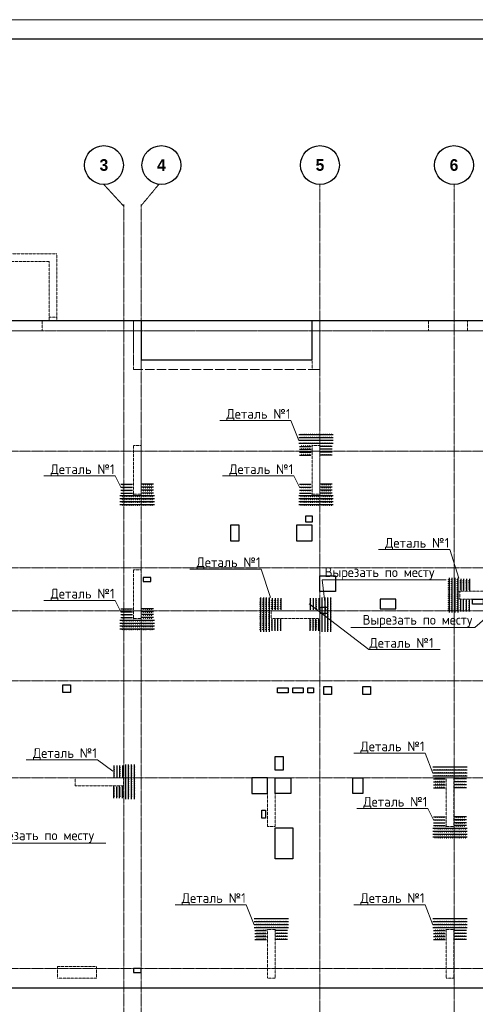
# Model space of a CAD drawing. Header units: millimetres. Extents: x -386473 to 311666, y -59273 to 291770.
# Tile 124 of 132: x 210694 to 222421, y 12628 to 37946. Entities that reach past the tile are written whole.
import ezdxf
from ezdxf import colors
from ezdxf.entities.mleader import LeaderData, LeaderLine
from ezdxf.math import Vec2, Vec3

# ---------------------------------------------------------------- set-up
doc = ezdxf.new("R2010")
doc.units = ezdxf.units.MM
for name, pattern in [('______5', [1100, 800, -100, 100, -100]), ('ACAD_ISO02W100', [15, 12, -3]), ('DASHED', [7, 5, -2, 0]), ('осевая', [50.8, 31.75, -6.35, 6.35, -6.35])]:
    doc.linetypes.add(name, pattern=pattern)
for name, color, linetype, lineweight in [('ВК_отверстия в полу размеры', 7, 'Continuous', 5), ('Оси', 40, '______5', 18), ('осн.сетка', 4, 'Continuous', 60), ('Перекрытие ж_бетон', 1, 'Continuous', 30), ('подоснова', 151, 'Continuous', 5), ('размер', 1, 'Continuous', 25), ('РАЗМЕРЫ', 1, 'Continuous', 9), ('ТОНКИЕ', 7, 'Continuous', 9), ('Э_отверстия', 2, 'Continuous', 100)]:
    doc.layers.add(name, color=color, linetype=linetype, lineweight=lineweight)
doc.layers.add('Клапаны_для_электрика', color=7, linetype='Continuous', plot=False)
doc.layers.add('Колонна_ бетон', color=7, linetype='Continuous', lineweight=50, true_color=0xb4b496)
doc.layers.add('ТОЛСТЫЕ_ОСНОВНЫЕ', color=6, linetype='Continuous')
doc.styles.add('Century Gothic', font='GOTHIC.TTF')
doc.styles.add('GOST-2.304_Type-B', font='GOST_Common.ttf')

# ---------------------------------------------------------------- blocks, each defined once
blk = doc.blocks.new('NSY101')
at = {"color": 0, "linetype": 'ByBlock', "lineweight": -2}
blk.add_circle((0, 0), 50, dxfattribs=at)
blk = doc.blocks.new('СЛОЖНЫЙ_ОБЪЕКТ_1')
at = {"layer": 'Оси', "color": 16, "linetype": 'Continuous', "lineweight": 25, "transparency": 33554687, "xscale": 9.999999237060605, "yscale": 9.999999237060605, "zscale": 9.999999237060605}
blk.add_blockref('NSY101', (18063, -989), dxfattribs=at)
at = {"layer": 'Оси', "color": 16, "linetype": 'Continuous', "lineweight": 25, "transparency": 33554687, "insert": (18063, -989), "char_height": 300, "width": 385, "attachment_point": 5, "style": 'Century Gothic'}
blk.add_mtext('\\A1;{\\fCentury Gothic|i0|b1;\\H300.000000;\\W1.000000;\\C16;5}\\P', dxfattribs=at)
blk = doc.blocks.new('СЛОЖНЫЙ_ОБЪЕКТ_2')
at = {"layer": 'Оси', "color": 16, "linetype": 'Continuous', "lineweight": 25, "transparency": 33554687, "xscale": 9.999999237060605, "yscale": 9.999999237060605, "zscale": 9.999999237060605}
blk.add_blockref('NSY101', (21513, -989), dxfattribs=at)
at = {"layer": 'Оси', "color": 16, "linetype": 'Continuous', "lineweight": 25, "transparency": 33554687, "insert": (21513, -989), "char_height": 300, "width": 385, "attachment_point": 5, "style": 'Century Gothic'}
blk.add_mtext('\\A1;{\\fCentury Gothic|i0|b1;\\H300.000000;\\W1.000000;\\C16;6}\\P', dxfattribs=at)
blk = doc.blocks.new('СЛОЖНЫЙ_ОБЪЕКТ_44')
at = {"layer": 'Оси', "color": 16, "linetype": 'Continuous', "lineweight": 25, "transparency": 33554687, "xscale": 9.999999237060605, "yscale": 9.999999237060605, "zscale": 9.999999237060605}
blk.add_blockref('NSY101', (12503, -989), dxfattribs=at)
at = {"layer": 'Оси', "color": 16, "linetype": 'Continuous', "lineweight": 25, "transparency": 33554687, "insert": (12503, -989), "char_height": 300, "width": 385, "attachment_point": 5, "style": 'Century Gothic'}
blk.add_mtext('\\A1;{\\fCentury Gothic|i0|b1;\\H300.000000;\\W1.000000;\\C16;3}\\P', dxfattribs=at)
blk = doc.blocks.new('СЛОЖНЫЙ_ОБЪЕКТ_45')
at = {"layer": 'Оси', "color": 16, "linetype": 'Continuous', "lineweight": 25, "transparency": 33554687, "xscale": 9.999999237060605, "yscale": 9.999999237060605, "zscale": 9.999999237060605}
blk.add_blockref('NSY101', (13983, -989), dxfattribs=at)
at = {"layer": 'Оси', "color": 16, "linetype": 'Continuous', "lineweight": 25, "transparency": 33554687, "insert": (13983, -989), "char_height": 300, "width": 385, "attachment_point": 5, "style": 'Century Gothic'}
blk.add_mtext('\\A1;{\\fCentury Gothic|i0|b1;\\H300.000000;\\W1.000000;\\C16;4}\\P', dxfattribs=at)
blk = doc.blocks.new('оси2')
at = {"layer": 'Оси', "color": 16, "linetype": 'осевая', "lineweight": 0, "ltscale": 0.25, "transparency": 33554687}
for p, q in [((991435, 5465.4), (991945.5, 4911.3)), ((992845, 5465.4), (992395.5, 4924.1)), ((996995.5, 5465.4), (996995.5, -20739.3)), ((1000445.5, 5465.4), (1000445.5, -20739.3)), ((991945.5, 4955.2), (991945.5, -20287.7)), ((992395.5, 4955.2), (992395.5, -20293.6)), ((979200, 1707.1), (1032582.1, 1707.1)), ((979200, -1392.9), (1032582.1, -1392.9)), ((979200, -4392.9), (1032582.1, -4392.9)), ((979200, -5492.9), (1032582.1, -5492.9)), ((979200, -7292.9), (1032582.1, -7292.9)), ((979200, -9792.9), (1032582.1, -9792.9)), ((979200, -14692.9), (1032582.1, -14692.9))]:
    blk.add_line(p, q, dxfattribs=at)
at = {"layer": 'Оси', "color": 16, "linetype": 'Continuous', "lineweight": 25, "transparency": 33554687}
for name in ['СЛОЖНЫЙ_ОБЪЕКТ_44', 'СЛОЖНЫЙ_ОБЪЕКТ_45', 'СЛОЖНЫЙ_ОБЪЕКТ_1', 'СЛОЖНЫЙ_ОБЪЕКТ_2']:
    blk.add_blockref(name, (978932, 6954.9), dxfattribs=at)
blk = doc.blocks.new('стены подвала')
at = {"layer": 'Колонна_ бетон', "color": 252, "linetype": 'DASHED', "lineweight": 0, "ltscale": 0.3, "true_color": 0x939598, "transparency": 33554687}
for p, q in [((-191317, -8295, 160), (-198017, -8295, -200)), ((-191317, -10025, 160), (-191317, -8295, 160)), ((-191317, -8295, 160), (-191317, -8295, 160)), ((-197817, -8495, -200), (-191517, -8495, 160)), ((-191517, -8495, 160), (-191517, -8495, 160)), ((-191517, -8495, 160), (-191517, -10025, 160)), ((-191317, -9775, 160), (-191317, -9775, 160)), ((-150847, -10025, 160), (-198397, -10025, 160)), ((-191697, -10275, 160), (-191697, -10025, 160)), ((-191697, -10025, 160), (-191697, -10025, 160)), ((-191317, -9925, 160), (-191517, -9925, 160)), ((-191517, -9925, 160), (-191517, -9925, 160)), ((-191517, -10025, 160), (-191517, -10025, 160)), ((-191317, -9925, 160), (-191317, -9925, 160)), ((-191317, -10025, 160), (-191317, -10025, 160)), ((-189347, -11275, 160), (-189347, -10025, 160)), ((-189347, -10025, 160), (-189347, -10025, 160)), ((-184547, -10025, 160), (-184547, -11275, 160)), ((-184547, -10025, 160), (-184547, -10025, 160)), ((-189347, -10275, 160), (-197897, -10275, 160)), ((-191697, -10275, 160), (-191697, -10275, 160)), ((-189347, -10275, 160), (-189347, -10275, 160)), ((-184747, -10275, 160), (-189147, -10275, 160)), ((-189147, -10275, 160), (-189147, -11275, 160)), ((-189147, -10275, 160), (-189147, -10275, 160)), ((-184747, -10275, 160), (-184747, -10275, 160)), ((-184747, -10275, 160), (-184747, -11275, 160)), ((-184547, -10275, 160), (-184547, -10275, 160)), ((-178247, -10275, 160), (-184547, -10275, 160)), ((-189147, -11275, 160), (-189347, -11275, 160)), ((-189347, -11275, 160), (-189347, -11275, 160)), ((-189147, -11275, 160), (-189147, -11275, 160)), ((-184747, -11275, 160), (-184747, -11275, 160)), ((-184547, -11275, 160), (-184747, -11275, 160)), ((-184547, -11275, 160), (-184547, -11275, 160)), ((-189147, -13225, 160), (-189347, -13225, 160)), ((-189347, -13225, 160), (-189347, -13225, 160)), ((-189347, -13225, 160), (-189347, -14475, 160)), ((-189147, -13225, 160), (-189147, -13225, 160)), ((-189147, -14475, 160), (-189147, -13225, 160)), ((-184747, -13225, 160), (-184747, -13225, 160)), ((-184747, -14475, 160), (-184747, -13225, 160)), ((-184547, -13225, 160), (-184747, -13225, 160)), ((-184547, -13225, 160), (-184547, -13225, 160)), ((-184547, -13225, 160), (-184547, -14475, 160)), ((-189347, -14475, 160), (-189147, -14475, 160)), ((-189347, -14475, 160), (-189347, -14475, 160)), ((-189147, -14475, 160), (-189147, -14475, 160)), ((-184747, -14475, 160), (-184747, -14475, 160)), ((-184747, -14475, 160), (-184547, -14475, 160)), ((-184547, -14475, 160), (-184547, -14475, 160)), ((-189147, -16425, 160), (-189347, -16425, 160)), ((-189347, -16425, 160), (-189347, -16425, 160)), ((-189347, -17675, 160), (-189347, -16425, 160)), ((-189147, -16425, 160), (-189147, -16425, 160)), ((-189147, -17675, 160), (-189147, -16425, 160)), ((-180947, -17175, 160), (-180947, -16975, 160)), ((-180947, -16975, 160), (-180947, -16975, 160)), ((-179697, -16975, 160), (-180947, -16975, 160)), ((-180947, -17175, 160), (-179697, -17175, 160)), ((-180947, -17175, 160), (-180947, -17175, 160)), ((-189347, -17675, 160), (-189147, -17675, 160)), ((-189347, -17675, 160), (-189347, -17675, 160)), ((-189147, -17675, 160), (-189147, -17675, 160)), ((-185797, -17475, 160), (-185797, -17475, 160)), ((-185797, -17675, 160), (-185797, -17475, 160)), ((-185797, -17475, 160), (-184547, -17475, 160)), ((-185797, -17675, 160), (-184547, -17675, 160)), ((-185797, -17675, 160), (-185797, -17675, 160)), ((-184547, -17475, 160), (-184547, -17475, 160)), ((-184547, -17475, 160), (-184547, -17675, 160)), ((-184547, -17675, 160), (-184547, -17675, 160)), ((-190847, -21775, 160), (-190847, -21775, 160)), ((-190847, -21775, 160), (-190847, -21975, 160)), ((-189597, -21775, 160), (-190847, -21775, 160)), ((-190847, -21975, 160), (-190847, -21975, 160)), ((-190847, -21975, 160), (-189597, -21975, 160)), ((-189597, -21775, 160), (-189597, -21775, 160)), ((-189597, -21975, 160), (-189597, -21775, 160)), ((-189597, -21975, 160), (-189597, -21975, 160)), ((-185897, -21775, 160), (-185897, -21775, 160)), ((-185897, -21775, 160), (-185897, -23025, 160)), ((-185697, -21775, 160), (-185897, -21775, 160)), ((-185697, -21775, 160), (-185697, -21775, 160)), ((-185697, -21775, 160), (-185697, -23025, 160)), ((-181097, -21775, 160), (-181297, -21775, 160)), ((-181297, -21775, 160), (-181297, -21775, 160)), ((-181297, -21775, 160), (-181297, -23025, 160)), ((-181097, -21775, 160), (-181097, -21775, 160)), ((-181097, -23025, 160), (-181097, -21775, 160)), ((-185897, -23025, 160), (-185897, -23025, 160)), ((-185897, -23025, 160), (-185697, -23025, 160)), ((-185697, -23025, 160), (-185697, -23025, 160)), ((-181097, -23025, 160), (-181297, -23025, 160)), ((-181297, -23025, 160), (-181297, -23025, 160)), ((-181097, -23025, 160), (-181097, -23025, 160)), ((-185897, -25675, 160), (-185897, -26925, 160)), ((-185697, -25675, 160), (-185897, -25675, 160)), ((-185697, -26925, 160), (-185697, -25675, 160)), ((-181297, -26925, 160), (-181297, -25675, 160)), ((-181097, -25675, 160), (-181297, -25675, 160)), ((-181097, -26925, 160), (-181097, -25675, 160)), ((-191297, -26625, 160), (-191297, -26925, 160)), ((-191297, -26625, 160), (-190297, -26625, 160)), ((-190297, -26625, 160), (-190297, -26925, 160)), ((-190297, -26925, 160), (-191297, -26925, 160)), ((-185697, -26925, 160), (-185897, -26925, 160)), ((-181297, -26925, 160), (-181097, -26925, 160))]:
    blk.add_line(p, q, dxfattribs=at)
blk.add_lwpolyline([(-181747, -10025), (-180747, -10025), (-180747, -10275), (-181747, -10275)], close=True, dxfattribs=at)
blk = doc.blocks.new('отверстия')
at = {"layer": 'ВК_отверстия в полу размеры', "color": 4, "lineweight": 30, "ltscale": 100}
blk.add_lwpolyline([(-179657, 86630), (-179497, 86630), (-179497, 86470), (-179657, 86470)], close=True, dxfattribs=at)
at = {"layer": 'Клапаны_для_электрика', "color": 2, "lineweight": 30}
blk.add_lwpolyline([(-180797, 79061), (-180697, 79061), (-180697, 78861), (-180797, 78861)], close=True, dxfattribs=at)
at = {"layer": 'Перекрытие ж_бетон', "lineweight": 30}
for points in [[(-181377, 86390), (-181597, 86390), (-181597, 85990), (-181377, 85990)], [(-179497, 86390), (-179897, 86390), (-179897, 85990), (-179497, 85990)], [(-178897, 85090), (-178897, 84690), (-179297, 84690), (-179297, 85090)], [(-177347, 84242), (-177347, 84492), (-177747, 84492), (-177747, 84242)], [(-179097, 84277), (-179297, 84277), (-179297, 84127), (-179097, 84127)], [(-180387, 82212), (-180117, 82212), (-180117, 82082), (-180387, 82082)], [(-179997, 82212), (-179727, 82212), (-179727, 82082), (-179997, 82082)], [(-179607, 82212), (-179467, 82212), (-179467, 82082), (-179607, 82082)], [(-180447, 80442), (-180247, 80442), (-180247, 80092), (-180447, 80092)]]:
    blk.add_lwpolyline(points, close=True, dxfattribs=at)
at = {"layer": 'Перекрытие ж_бетон', "lineweight": 30, "elevation": 360}
blk.add_lwpolyline([(-175367, 84492), (-175097, 84492), (-175097, 84362), (-175367, 84362)], close=True, dxfattribs=at)
at = {"layer": 'Перекрытие ж_бетон', "lineweight": 30, "ltscale": 100}
for points in [[(-185717, 82290), (-185717, 82090), (-185917, 82090), (-185917, 82290)], [(-178997, 82042), (-179197, 82042), (-179197, 82242), (-178997, 82242)], [(-177997, 82042), (-178197, 82042), (-178197, 82242), (-177997, 82242)]]:
    blk.add_lwpolyline(points, close=True, dxfattribs=at)
at = {"layer": 'Перекрытие ж_бетон', "color": 3, "lineweight": 30, "elevation": 360}
blk.add_lwpolyline([(-181047, 79892), (-181047, 79492), (-180647, 79492), (-180647, 79892)], close=True, dxfattribs=at)
at = {"layer": 'Перекрытие ж_бетон', "color": 3, "lineweight": 30}
for points in [[(-180047, 79892), (-180047, 79492), (-180447, 79492), (-180447, 79892)], [(-180447, 78612), (-179997, 78612), (-179997, 77812), (-180447, 77812)]]:
    blk.add_lwpolyline(points, close=True, dxfattribs=at)
at = {"layer": 'Перекрытие ж_бетон', "color": 1, "lineweight": 30}
blk.add_lwpolyline([(-178197, 79492), (-178447, 79492), (-178447, 79892), (-178197, 79892)], close=True, dxfattribs=at)
at = {"layer": 'Э_отверстия', "color": 5, "lineweight": 30}
for points in [[(-183646, 85043), (-183846, 85043), (-183846, 84943), (-183646, 84943)], [(-183897, 74993), (-184097, 74993), (-184097, 74893), (-183897, 74893)]]:
    blk.add_lwpolyline(points, close=True, dxfattribs=at)
blk = doc.blocks.new('кр1')
at = {"layer": 'осн.сетка', "color": 3, "lineweight": 25, "ltscale": 100}
blk.add_lwpolyline([(706362, 64836), (707628, 64836)], dxfattribs=at)
at = {"layer": 'размер', "lineweight": 25, "ltscale": 2}
for centre in [(706424, 64825), (706494, 64825), (706564, 64825), (706634, 64825), (706704, 64825), (706774, 64825), (706844, 64825), (706914, 64825), (706984, 64825), (707054, 64825), (707124, 64825), (707194, 64825), (707264, 64825), (707334, 64825), (707404, 64825), (707474, 64825), (707544, 64825)]:
    blk.add_circle(centre, 9, dxfattribs=at)
blk = doc.blocks.new('КР3')
at = {"layer": 'осн.сетка', "color": 3, "lineweight": 25, "ltscale": 100}
blk.add_lwpolyline([(201777, 10163), (202177, 10163)], dxfattribs=at)
at = {"layer": 'размер', "lineweight": 25, "ltscale": 2}
for centre in [(201847, 10152), (201917, 10152), (201987, 10152), (202057, 10152), (202127, 10152)]:
    blk.add_circle(centre, 9, dxfattribs=at)
blk = doc.blocks.new('деталь1')
at = {"layer": 'РАЗМЕРЫ', "color": 0, "xscale": 2.8, "yscale": 2.8, "zscale": 2.8, "rotation": 270}
for p in [(87255, 2000604), (87555, 2000604), (87855, 2000604), (88155, 2000604)]:
    blk.add_blockref('кр1', p, dxfattribs=at)
at = {"layer": 'РАЗМЕРЫ', "color": 1, "yscale": 3, "zscale": 3, "rotation": 270}
for p, xscale in [((239506, 628031), 3), ((239806, 628031), 3), ((240106, 628031), 3), ((240406, 628031), 3), ((239506, -585996), -3), ((239806, -585996), -3), ((240106, -585996), -3), ((240406, -585996), -3)]:
    blk.add_blockref('КР3', p, dxfattribs=dict(at, xscale=xscale))
blk = doc.blocks.new('деталь 1')
at = {"layer": 'DEFPOINTS', "color": 1}
for centre, radius in [((264219, 22163), 17.2), ((264219, 21363), 15.3)]:
    blk.add_circle(centre, radius, dxfattribs=at)
at = {"layer": 'РАЗМЕРЫ', "color": 1}
blk.add_blockref('деталь1', (-5676, 745), dxfattribs=at)
blk = doc.blocks.new('_None')
blk = doc.blocks.new('*U44')
at = {"layer": 'ТОЛСТЫЕ_ОСНОВНЫЕ', "color": 6}
blk.add_lwpolyline([(20, 5), (886, 5), (886, 415), (20, 415)], close=True, dxfattribs=at)
at = {"layer": 'ТОНКИЕ'}
blk.add_lwpolyline([(0, 0), (891, 0), (891, 420), (0, 420)], close=True, dxfattribs=at)

msp = doc.modelspace()

# ---------------------------------------------------------------- linework, layer by layer
at = {"layer": 'Перекрытие ж_бетон', "color": 252, "linetype": 'ACAD_ISO02W100', "lineweight": 0, "ltscale": 20, "true_color": 0x939598}
msp.add_lwpolyline([(213622.3, 30198.5), (213622.3, 28948.5), (218422.3, 28948.5), (218422.3, 30198.5)], dxfattribs=at)
at = {"layer": 'Перекрытие ж_бетон'}
msp.add_lwpolyline([(213822.3, 30198.5), (213822.3, 29198.5), (218222.3, 29198.5), (218222.3, 30198.5)], dxfattribs=at)
at = {"layer": 'РАЗМЕРЫ', "lineweight": 30}
msp.add_lwpolyline([(204572.3, 30198.5), (204572.3, 16198.5), (204822.3, 16198.5), (204822.3, 13298.5), (208922.3, 13298.5), (208922.3, 13048.5), (245722.3, 13048.5), (245722.3, 13298.5), (252122.3, 13298.5), (252122.3, 30198.5), (204572.3, 30198.5)], dxfattribs=at)

# ---------------------------------------------------------------- block references
at = {"xscale": 100, "yscale": 100, "zscale": 100}
msp.add_blockref('*U44', (196606.3, -4054.4), dxfattribs=at)
at = {"layer": 'РАЗМЕРЫ'}
for name, p in [('оси2', (-778573.2, 28241.3)), ('стены подвала', (402966.3, 40223.9))]:
    msp.add_blockref(name, p, dxfattribs=at)
at = {"layer": 'РАЗМЕРЫ', "color": 6}
msp.add_blockref('отверстия', (397719.2, -61443.9, 160), dxfattribs=at)
at = {"layer": 'РАЗМЕРЫ', "color": 1, "yscale": 0.25, "zscale": 0.25, "rotation": 270}
for p, xscale in [((212878.2, 93053.1, 160), 0.25), ((208278.2, -40306.2), -0.25), ((212878.2, -40306.2), -0.25), ((208278.2, -43506.2), -0.25), ((216328.2, 84503.1, 160), 0.25), ((216328.2, -48856.2), -0.25), ((211728.2, 80603.1, 160), 0.25), ((216328.2, 80603.1, 160), 0.25)]:
    msp.add_blockref('деталь 1', p, dxfattribs=dict(at, xscale=xscale))
at = {"layer": 'РАЗМЕРЫ', "color": 1, "yscale": 0.25, "zscale": 0.25}
for p, xscale in [((155964.2, 17707.8), 0.25), ((151111.3, 17207.8, 160), 0.25), ((284473.5, 17207.8), -0.25), ((279420.1, 12909.5), -0.25)]:
    msp.add_blockref('деталь 1', p, dxfattribs=dict(at, xscale=xscale))

# ---------------------------------------------------------------- leaders
at = {"layer": 'подоснова', "color": 2, "ltscale": 0.3}
ml = msp.add_multileader_mtext('Standard', dxfattribs=at)
ml.set_content('Деталь №1', color=2, style='GOST-2.304_Type-B')
ml.set_leader_properties(color=256, linetype='ByLayer', lineweight=15)
ml.set_arrow_properties(name='NONE')
ml.build(insert=Vec2(0, 0))
ml.multileader.update_dxf_attribs({"text_left_attachment_type": 6, "text_right_attachment_type": 6, "dogleg_length": 0.1, "arrow_head_size": 18})
ctx = ml.context
ctx.base_point, ctx.char_height, ctx.arrow_head_size, ctx.landing_gap_size, ctx.plane_origin = Vec3(216001, 27636.1, 160), 250, 18, 20, Vec3(212992.5, 38176.7, 160)
ctx.left_attachment, ctx.right_attachment, ctx.text_align_type = 6, 6, 1
notes = []
notes.append((ctx, [(1, (1, 1, 0), (217676.7, 27636.1, 160), (-1, 0), 0.1, [(0, [(217875.8, 27123.5, 160)], 0, [])])]))
ctx.mtext.insert, ctx.mtext.alignment, ctx.mtext.flow_direction = Vec3(216838.8, 27936.1, 160), 2, 5
ml = msp.add_multileader_mtext('Standard', dxfattribs=at)
ml.set_content('Деталь №1', color=2, style='GOST-2.304_Type-B')
ml.set_leader_properties(color=256, linetype='ByLayer', lineweight=15)
ml.set_arrow_properties(name='NONE')
ml.build(insert=Vec2(0, 0))
ml.multileader.update_dxf_attribs({"text_left_attachment_type": 6, "text_right_attachment_type": 6, "dogleg_length": 0.1, "arrow_head_size": 18})
ctx = ml.context
ctx.base_point, ctx.char_height, ctx.arrow_head_size, ctx.landing_gap_size, ctx.plane_origin = Vec3(211474.2, 26212.7), 250, 18, 20, Vec3(208465.7, 36753.2)
ctx.left_attachment, ctx.right_attachment, ctx.text_align_type = 6, 6, 1
notes.append((ctx, [(1, (1, 1, 0), (213149.9, 26212.7), (-1, 0), 0.1, [(0, [(213298.5, 25923.5)], 0, [])])]))
ctx.mtext.insert, ctx.mtext.alignment, ctx.mtext.flow_direction = Vec3(212312, 26512.7), 2, 5
ml = msp.add_multileader_mtext('Standard', dxfattribs=at)
ml.set_content('Деталь №1', color=2, style='GOST-2.304_Type-B')
ml.set_leader_properties(color=256, linetype='ByLayer', lineweight=15)
ml.set_arrow_properties(name='NONE')
ml.build(insert=Vec2(0, 0))
ml.multileader.update_dxf_attribs({"text_left_attachment_type": 6, "text_right_attachment_type": 6, "dogleg_length": 0.1, "arrow_head_size": 18})
ctx = ml.context
ctx.base_point, ctx.char_height, ctx.arrow_head_size, ctx.landing_gap_size, ctx.plane_origin = Vec3(216074.2, 26212.7), 250, 18, 20, Vec3(213065.7, 36753.2)
ctx.left_attachment, ctx.right_attachment, ctx.text_align_type = 6, 6, 1
notes.append((ctx, [(1, (1, 1, 0), (217749.9, 26212.7), (-1, 0), 0.1, [(0, [(217898.5, 25923.5)], 0, [])])]))
ctx.mtext.insert, ctx.mtext.alignment, ctx.mtext.flow_direction = Vec3(216912, 26512.7), 2, 5
ml = msp.add_multileader_mtext('Standard', dxfattribs=at)
ml.set_content('Деталь №1', color=2, style='GOST-2.304_Type-B')
ml.set_leader_properties(color=256, linetype='ByLayer', lineweight=15)
ml.set_arrow_properties(name='NONE')
ml.build(insert=Vec2(0, 0))
ml.multileader.update_dxf_attribs({"text_left_attachment_type": 6, "text_right_attachment_type": 6, "dogleg_length": 0.1, "arrow_head_size": 18})
ctx = ml.context
ctx.base_point, ctx.char_height, ctx.arrow_head_size, ctx.landing_gap_size, ctx.plane_origin = Vec3(220085.2, 24319.7), 250, 18, 20, Vec3(217076.6, 34860.3)
ctx.left_attachment, ctx.right_attachment, ctx.text_align_type = 6, 6, 1
notes.append((ctx, [(1, (1, 1, 0), (221760.9, 24319.7), (-1, 0), 0.1, [(0, [(221999.7, 23589.8)], 0, [])])]))
ctx.mtext.insert, ctx.mtext.alignment, ctx.mtext.flow_direction = Vec3(220923, 24619.7), 2, 5
ml = msp.add_multileader_mtext('Standard', dxfattribs=at)
ml.set_content('Деталь №1', color=2, style='GOST-2.304_Type-B')
ml.set_leader_properties(color=256, linetype='ByLayer', lineweight=15)
ml.set_arrow_properties(name='NONE')
ml.build(insert=Vec2(0, 0))
ml.multileader.update_dxf_attribs({"text_left_attachment_type": 6, "text_right_attachment_type": 6, "dogleg_length": 0.1, "arrow_head_size": 18})
ctx = ml.context
ctx.base_point, ctx.char_height, ctx.arrow_head_size, ctx.landing_gap_size, ctx.plane_origin = Vec3(215232.2, 23819.7, 160), 250, 18, 20, Vec3(212223.7, 34360.3, 160)
ctx.left_attachment, ctx.right_attachment, ctx.text_align_type = 6, 6, 1
notes.append((ctx, [(1, (1, 1, 0), (216907.9, 23819.7, 160), (-1, 0), 0.1, [(0, [(217146.7, 23089.8, 160)], 0, [])])]))
ctx.mtext.insert, ctx.mtext.alignment, ctx.mtext.flow_direction = Vec3(216070, 24119.7, 160), 2, 5
ml = msp.add_multileader_mtext('Standard', dxfattribs=at)
ml.set_content('Вырезать по месту', color=2, style='GOST-2.304_Type-B')
ml.set_leader_properties(color=256, linetype='ByLayer', lineweight=15)
ml.set_arrow_properties(name='NONE')
ml.build(insert=Vec2(0, 0))
ml.multileader.update_dxf_attribs({"text_left_attachment_type": 6, "text_right_attachment_type": 6, "dogleg_length": 0.1, "arrow_head_size": 18})
ctx = ml.context
ctx.base_point, ctx.char_height, ctx.arrow_head_size, ctx.landing_gap_size, ctx.plane_origin = Vec3(218480.6, 23539.2, -4660), 250, 18, 20, Vec3(217221.4, 33403.9, -4660)
ctx.left_attachment, ctx.right_attachment, ctx.text_align_type = 6, 6, 1
notes.append((ctx, [(0, (1, 1, 0), (218480.5, 23539.2, -4660), (1, 0), 0.1, [(0, [(218577.2, 22753.4, -4660)], 0, [])])]))
ctx.mtext.insert, ctx.mtext.alignment, ctx.mtext.flow_direction = Vec3(219955, 23864.2, -4660), 2, 5
ml = msp.add_multileader_mtext('Standard', dxfattribs=at)
ml.set_content('Деталь №1', color=2, style='GOST-2.304_Type-B')
ml.set_leader_properties(color=256, linetype='ByLayer', lineweight=15)
ml.set_arrow_properties(name='NONE')
ml.build(insert=Vec2(0, 0))
ml.multileader.update_dxf_attribs({"text_left_attachment_type": 6, "text_right_attachment_type": 6, "dogleg_length": 0.1, "arrow_head_size": 18})
ctx = ml.context
ctx.base_point, ctx.char_height, ctx.arrow_head_size, ctx.landing_gap_size, ctx.plane_origin = Vec3(211474.2, 23012.7), 250, 18, 20, Vec3(208465.7, 33553.2)
ctx.left_attachment, ctx.right_attachment, ctx.text_align_type = 6, 6, 1
notes.append((ctx, [(1, (1, 1, 0), (213149.9, 23012.7), (-1, 0), 0.1, [(0, [(213298.5, 22723.5)], 0, [])])]))
ctx.mtext.insert, ctx.mtext.alignment, ctx.mtext.flow_direction = Vec3(212312, 23312.7), 2, 5
ml = msp.add_multileader_mtext('Standard', dxfattribs=at)
ml.set_content('Деталь №1', color=2, style='GOST-2.304_Type-B')
ml.set_leader_properties(color=256, linetype='ByLayer', lineweight=15)
ml.set_arrow_properties(name='NONE')
ml.build(insert=Vec2(0, 0))
ml.multileader.update_dxf_attribs({"text_left_attachment_type": 6, "text_right_attachment_type": 6, "dogleg_length": 0.1, "arrow_head_size": 18})
ctx = ml.context
ctx.base_point, ctx.char_height, ctx.arrow_head_size, ctx.landing_gap_size, ctx.plane_origin = Vec3(219683.1, 21747.4), 250, 18, 20, Vec3(213065.7, 33753.2)
ctx.left_attachment, ctx.right_attachment, ctx.text_align_type = 6, 6, 1
notes.append((ctx, [(0, (1, 1, 0), (219683, 21747.4), (1, 0), 0.1, [(0, [(218141.9, 22923.5)], 0, [])])]))
ctx.mtext.insert, ctx.mtext.alignment, ctx.mtext.flow_direction = Vec3(220520.9, 22047.4), 2, 5
ml = msp.add_multileader_mtext('Standard', dxfattribs=at)
ml.set_content('Вырезать по месту', color=2, style='GOST-2.304_Type-B')
ml.set_leader_properties(color=256, linetype='ByLayer', lineweight=15)
ml.set_arrow_properties(name='NONE')
ml.build(insert=Vec2(0, 0))
ml.multileader.update_dxf_attribs({"text_left_attachment_type": 6, "text_right_attachment_type": 6, "dogleg_length": 0.1, "arrow_head_size": 18})
ctx = ml.context
ctx.base_point, ctx.char_height, ctx.arrow_head_size, ctx.landing_gap_size, ctx.plane_origin = Vec3(219457.1, 22315.7, -4500), 250, 18, 20, Vec3(221861.5, 33671.2, -4500)
ctx.left_attachment, ctx.right_attachment, ctx.text_align_type = 6, 6, 1
notes.append((ctx, [(1, (1, 1, 0), (222405.9, 22315.7, -4500), (-1, 0), 0.1, [(0, [(223217.4, 23020.6, -4500)], 0, [])])]))
ctx.mtext.insert, ctx.mtext.alignment, ctx.mtext.flow_direction = Vec3(220931.4, 22640.7, -4500), 2, 5
ml = msp.add_multileader_mtext('Standard', dxfattribs=at)
ml.set_content('Деталь №1', color=2, style='GOST-2.304_Type-B')
ml.set_leader_properties(color=256, linetype='ByLayer', lineweight=15)
ml.set_arrow_properties(name='NONE')
ml.build(insert=Vec2(0, 0))
ml.multileader.update_dxf_attribs({"text_left_attachment_type": 6, "text_right_attachment_type": 6, "dogleg_length": 0.1, "arrow_head_size": 18})
ctx = ml.context
ctx.base_point, ctx.char_height, ctx.arrow_head_size, ctx.landing_gap_size, ctx.plane_origin = Vec3(219451, 19086.1, 160), 250, 18, 20, Vec3(216442.5, 29626.7, 160)
ctx.left_attachment, ctx.right_attachment, ctx.text_align_type = 6, 6, 1
notes.append((ctx, [(1, (1, 1, 0), (221126.7, 19086.1, 160), (-1, 0), 0.1, [(0, [(221325.8, 18573.5, 160)], 0, [])])]))
ctx.mtext.insert, ctx.mtext.alignment, ctx.mtext.flow_direction = Vec3(220288.8, 19386.1, 160), 2, 5
ml = msp.add_multileader_mtext('Standard', dxfattribs=at)
ml.set_content('Деталь №1', color=2, style='GOST-2.304_Type-B')
ml.set_leader_properties(color=256, linetype='ByLayer', lineweight=15)
ml.set_arrow_properties(name='NONE')
ml.build(insert=Vec2(0, 0))
ml.multileader.update_dxf_attribs({"text_left_attachment_type": 6, "text_right_attachment_type": 6, "dogleg_length": 0.1, "arrow_head_size": 18})
ctx = ml.context
ctx.base_point, ctx.char_height, ctx.arrow_head_size, ctx.landing_gap_size, ctx.plane_origin = Vec3(211020.8, 18914.4), 250, 18, 20, Vec3(208012.3, 29455)
ctx.left_attachment, ctx.right_attachment, ctx.text_align_type = 6, 6, 1
notes.append((ctx, [(1, (1, 1, 0), (212696.5, 18914.4), (-1, 0), 0.1, [(0, [(213088.5, 18625.2)], 0, [])])]))
ctx.mtext.insert, ctx.mtext.alignment, ctx.mtext.flow_direction = Vec3(211858.6, 19214.4), 2, 5
ml = msp.add_multileader_mtext('Standard', dxfattribs=at)
ml.set_content('Вырезать по месту', color=2, style='GOST-2.304_Type-B')
ml.set_leader_properties(color=256, linetype='ByLayer', lineweight=15)
ml.set_arrow_properties(name='NONE')
ml.build(insert=Vec2(0, 0))
ml.multileader.update_dxf_attribs({"text_left_attachment_type": 6, "text_right_attachment_type": 6, "dogleg_length": 0.1, "arrow_head_size": 18})
ctx = ml.context
ctx.base_point, ctx.char_height, ctx.arrow_head_size, ctx.landing_gap_size, ctx.plane_origin = Vec3(209721.1, 16773.5, -4660), 250, 18, 20, Vec3(207934, 28858.9, -4660)
ctx.left_attachment, ctx.right_attachment, ctx.text_align_type = 6, 6, 1
notes.append((ctx, [(0, (1, 1, 0), (209721, 16773.5, -4660), (1, 0), 0.1, [(0, [(209289.9, 18208.4, -4660)], 0, [])])]))
ctx.mtext.insert, ctx.mtext.alignment, ctx.mtext.flow_direction = Vec3(211195.5, 17098.5, -4660), 2, 5
ml = msp.add_multileader_mtext('Standard', dxfattribs=at)
ml.set_content('Деталь №1', color=2, style='GOST-2.304_Type-B')
ml.set_leader_properties(color=256, linetype='ByLayer', lineweight=15)
ml.set_arrow_properties(name='NONE')
ml.build(insert=Vec2(0, 0))
ml.multileader.update_dxf_attribs({"text_left_attachment_type": 6, "text_right_attachment_type": 6, "dogleg_length": 0.1, "arrow_head_size": 18})
ctx = ml.context
ctx.base_point, ctx.char_height, ctx.arrow_head_size, ctx.landing_gap_size, ctx.plane_origin = Vec3(219524.2, 17662.7), 250, 18, 20, Vec3(216515.7, 28203.2)
ctx.left_attachment, ctx.right_attachment, ctx.text_align_type = 6, 6, 1
notes.append((ctx, [(1, (1, 1, 0), (221199.9, 17662.7), (-1, 0), 0.1, [(0, [(221348.5, 17373.5)], 0, [])])]))
ctx.mtext.insert, ctx.mtext.alignment, ctx.mtext.flow_direction = Vec3(220362, 17962.7), 2, 5
ml = msp.add_multileader_mtext('Standard', dxfattribs=at)
ml.set_content('Деталь №1', color=2, style='GOST-2.304_Type-B')
ml.set_leader_properties(color=256, linetype='ByLayer', lineweight=15)
ml.set_arrow_properties(name='NONE')
ml.build(insert=Vec2(0, 0))
ml.multileader.update_dxf_attribs({"text_left_attachment_type": 6, "text_right_attachment_type": 6, "dogleg_length": 0.1, "arrow_head_size": 18})
ctx = ml.context
ctx.base_point, ctx.char_height, ctx.arrow_head_size, ctx.landing_gap_size, ctx.plane_origin = Vec3(214851, 15186.1, 160), 250, 18, 20, Vec3(211842.5, 25726.7, 160)
ctx.left_attachment, ctx.right_attachment, ctx.text_align_type = 6, 6, 1
notes.append((ctx, [(1, (1, 1, 0), (216526.7, 15186.1, 160), (-1, 0), 0.1, [(0, [(216725.8, 14673.5, 160)], 0, [])])]))
ctx.mtext.insert, ctx.mtext.alignment, ctx.mtext.flow_direction = Vec3(215688.8, 15486.1, 160), 2, 5
ml = msp.add_multileader_mtext('Standard', dxfattribs=at)
ml.set_content('Деталь №1', color=2, style='GOST-2.304_Type-B')
ml.set_leader_properties(color=256, linetype='ByLayer', lineweight=15)
ml.set_arrow_properties(name='NONE')
ml.build(insert=Vec2(0, 0))
ml.multileader.update_dxf_attribs({"text_left_attachment_type": 6, "text_right_attachment_type": 6, "dogleg_length": 0.1, "arrow_head_size": 18})
ctx = ml.context
ctx.base_point, ctx.char_height, ctx.arrow_head_size, ctx.landing_gap_size, ctx.plane_origin = Vec3(219451, 15186.1, 160), 250, 18, 20, Vec3(216442.5, 25726.7, 160)
ctx.left_attachment, ctx.right_attachment, ctx.text_align_type = 6, 6, 1
notes.append((ctx, [(1, (1, 1, 0), (221126.7, 15186.1, 160), (-1, 0), 0.1, [(0, [(221325.8, 14673.5, 160)], 0, [])])]))
ctx.mtext.insert, ctx.mtext.alignment, ctx.mtext.flow_direction = Vec3(220288.8, 15486.1, 160), 2, 5
for ctx, leaders in notes:
    for number, flags, end, landing, length, lines in leaders:
        leader = LeaderData()
        leader.index, (leader.has_last_leader_line, leader.has_dogleg_vector, leader.attachment_direction) = number, flags
        leader.last_leader_point, leader.dogleg_vector, leader.dogleg_length = Vec3(end), Vec3(landing), length
        for number, points, colour, breaks in lines:
            line = LeaderLine()
            line.index, line.vertices, line.color, line.breaks = number, Vec3.list(points), colors.encode_raw_color(colour), breaks
            leader.lines.append(line)
        ctx.leaders.append(leader)

doc.saveas('drawing.dxf')
